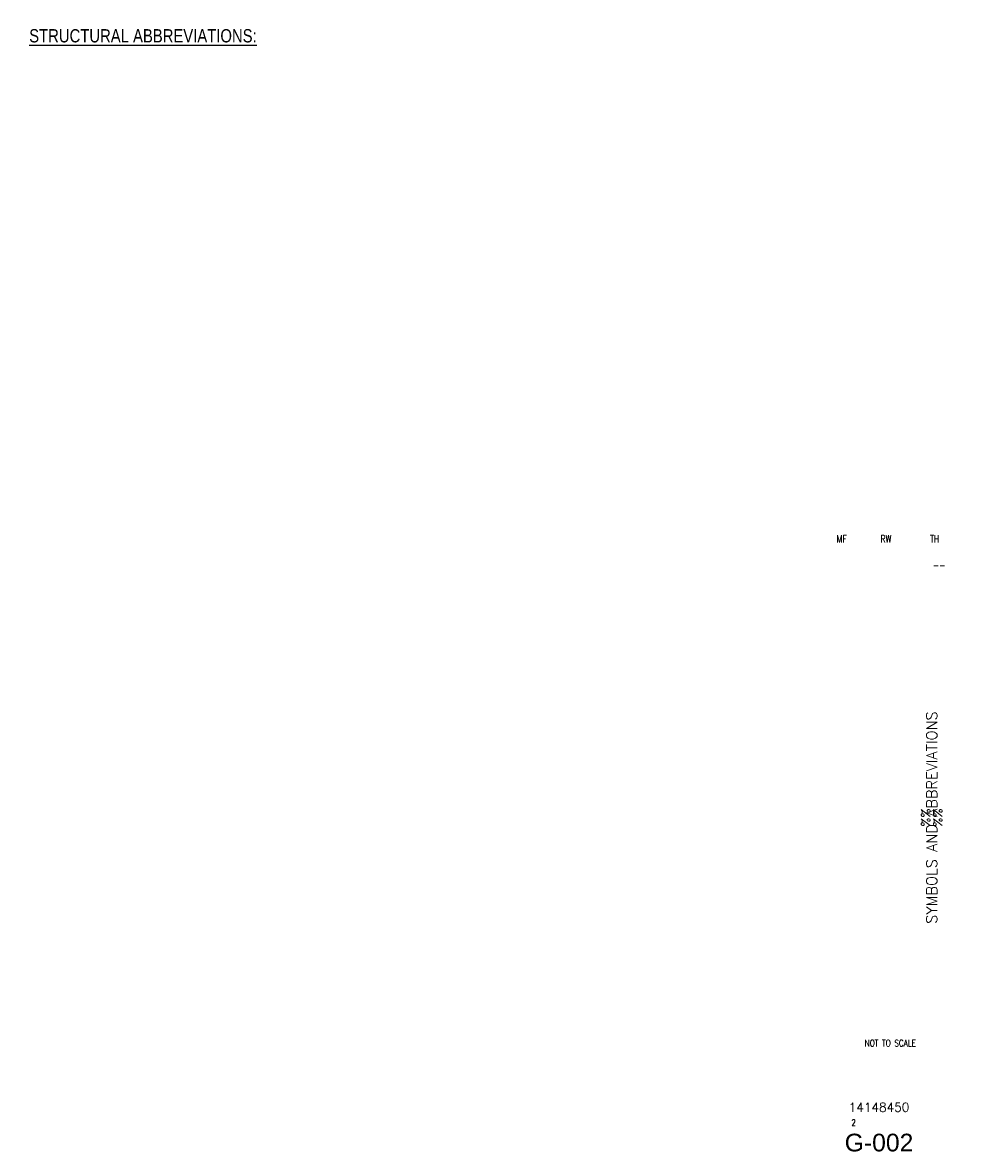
# Paper-space layout 'G-002 - SYMBOLS & ABBREVIATIONS' of a CAD drawing. Header units: inches. Extents: x 3.8 to 33.7, y 0.8 to 16.8.
# Tile 3 of 3: x 20.2 to 33.7, y 0.8 to 16.8. Entities that reach past the tile are written whole.
import ezdxf
from ezdxf.enums import TextEntityAlignment as Align

# ---------------------------------------------------------------- set-up
doc = ezdxf.new("R2010")
doc.units = ezdxf.units.IN
doc.header["$MEASUREMENT"] = 0
doc.layers.add('G-ANNO-TTLB', color=7, linetype='Continuous')
doc.layers.add('S-ANNO-NOTE', color=2, linetype='Continuous', lineweight=35)
doc.styles.add('ROMANS', font='ROMANS.shx', dxfattribs={"width": 0.8})
doc.styles.add('TITLES', font='swiss.ttf', dxfattribs={"width": 0.8, "height": 0.25})

# ---------------------------------------------------------------- blocks, each defined once
blk = doc.blocks.new('NAVFAC_Sheet_Info')
at = {"layer": 'G-ANNO-TTLB', "color": 3, "style": 'ROMANS', "width": 0.8}
for tag, p in [('DESIGNED_BY', (31.723, 9.469)), ('DRAWN_BY', (32.348, 9.469)), ('REVIEWED_BY', (33.036, 9.469))]:
    blk.add_attdef(tag, text='', height=0.1, dxfattribs=at).set_placement(p, align=Align.MIDDLE)
blk.add_attdef('BRANCH_MANAGER', text='', height=0.1, dxfattribs=at).set_placement((33.188, 9.094), align=Align.MIDDLE_RIGHT)
at = {"layer": 'G-ANNO-TTLB', "color": 3, "style": 'ROMANS'}
for tag, height, p in [('SHEET_TITLE_1_OF_1', 0.15, (32.995, 5.531)), ('SHEET_TITLE_1_OF_2', 0.125, (32.91, 5.531)), ('SHEET_TITLE_2_OF_2', 0.125, (33.08, 5.531))]:
    blk.add_attdef(tag, text='', height=height, rotation=90, dxfattribs=at).set_placement(p, align=Align.MIDDLE_CENTER)
at = {"layer": 'G-ANNO-TTLB', "color": 4}
for tag, height, style, p in [('SCALE', 0.1, 'ROMANS', (32.41, 2.344)), ('NAVFAC_DWG_NUMBER', 0.125, 'ROMANS', (32.25, 1.437)), ('SHEET_X', 0.0938, 'ROMANS', (31.891, 1.219)), ('DISCIPLINE_SHEET_NO', 0.25, 'TITLES', (32.25, 0.938))]:
    blk.add_attdef(tag, text='', height=height, dxfattribs=dict(at, style=style)).set_placement(p, align=Align.MIDDLE)

psp = doc.layouts.new('G-002 - SYMBOLS & ABBREVIATIONS')

# ---------------------------------------------------------------- block references
at = {"layer": 'G-ANNO-TTLB'}
ref = psp.add_blockref('NAVFAC_Sheet_Info', (0, 0), dxfattribs=at)
ref.add_attrib('SHEET_TITLE_1_OF_1', 'SYMBOLS AND ABBREVIATIONS', dxfattribs={"color": 3, "height": 0.15, "rotation": 90, "style": 'ROMANS'}).set_placement((32.995, 5.531), align=Align.MIDDLE_CENTER)
ref.add_attrib('SHEET_TITLE_1_OF_2', '%%', dxfattribs={"color": 3, "height": 0.125, "rotation": 90, "style": 'ROMANS'}).set_placement((32.91, 5.531), align=Align.MIDDLE_CENTER)
ref.add_attrib('SHEET_TITLE_2_OF_2', '%%', dxfattribs={"color": 3, "height": 0.125, "rotation": 90, "style": 'ROMANS'}).set_placement((33.08, 5.531), align=Align.MIDDLE_CENTER)
ref.add_attrib('DESIGNED_BY', 'MF', dxfattribs={"color": 3, "height": 0.1, "style": 'ROMANS', "width": 0.8}).set_placement((31.723, 9.469), align=Align.MIDDLE)
ref.add_attrib('DRAWN_BY', 'RW', dxfattribs={"color": 3, "height": 0.1, "style": 'ROMANS', "width": 0.8}).set_placement((32.348, 9.469), align=Align.MIDDLE)
ref.add_attrib('REVIEWED_BY', 'TH', dxfattribs={"color": 3, "height": 0.1, "style": 'ROMANS', "width": 0.8}).set_placement((33.036, 9.469), align=Align.MIDDLE)
ref.add_attrib('SCALE', 'NOT TO SCALE', dxfattribs={"color": 4, "height": 0.09375, "style": 'ROMANS', "width": 0.8}).set_placement((32.41, 2.344), align=Align.MIDDLE)
ref.add_attrib('NAVFAC_DWG_NUMBER', '14148450', dxfattribs={"color": 4, "height": 0.125, "style": 'ROMANS'}).set_placement((32.25, 1.437), align=Align.MIDDLE)
ref.add_attrib('SHEET_X', '2', dxfattribs={"color": 4, "height": 0.0938, "style": 'ROMANS', "width": 0.8}).set_placement((31.891, 1.219), align=Align.MIDDLE)
ref.add_attrib('DISCIPLINE_SHEET_NO', 'G-002', dxfattribs={"color": 4, "height": 0.25, "style": 'TITLES'}).set_placement((32.25, 0.938), align=Align.MIDDLE)
ref.add_attrib('BRANCH_MANAGER', '--', dxfattribs={"color": 3, "height": 0.1, "style": 'ROMANS', "width": 0.8}).set_placement((33.188, 9.094), align=Align.MIDDLE_RIGHT)

# ---------------------------------------------------------------- texts
at = {"layer": 'S-ANNO-NOTE', "lineweight": -3, "insert": (20.246, 16.672), "char_height": 0.1875, "width": 6.88976, "attachment_point": 1, "line_spacing_factor": 0.936439, "style": 'TITLES', "bg_fill": 2}
psp.add_mtext('\\A1;\\pxt10,22,32;{\\LSTRUCTURAL ABBREVIATIONS:}', dxfattribs=at)

doc.saveas('drawing.dxf')
